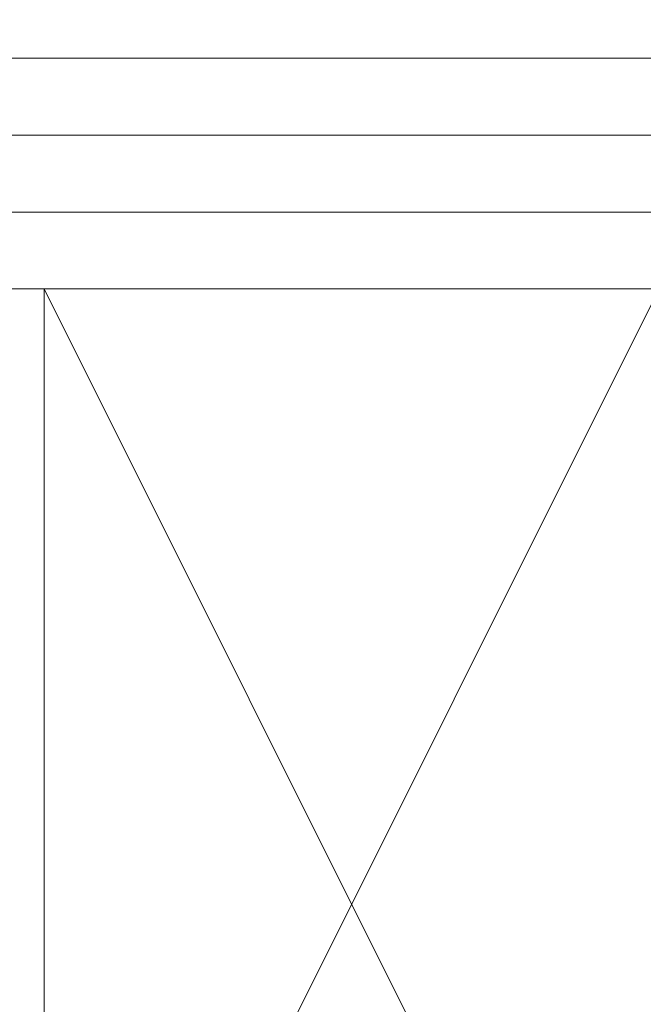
# Model space of a CAD drawing. Header units: inches. Extents: x -96941 to 10978768, y -673 to 1070890.
# Tile 62 of 256: x 56767.42 to 56775.53, y 3644.14 to 3656.94. Entities that reach past the tile are written whole.
import ezdxf

# ---------------------------------------------------------------- set-up
doc = ezdxf.new("R2010")
doc.units = ezdxf.units.IN
for name, color, linetype, lineweight in [('_MB_inne_0.15', 251, 'Continuous', 15), ('_MB_kreskowanie_szklo_0.09', 157, 'Continuous', 9), ('_MB_szklo_0.15', 142, 'Continuous', 15)]:
    doc.layers.add(name, color=color, linetype=linetype, lineweight=lineweight)

# ---------------------------------------------------------------- blocks, each defined once
blk = doc.blocks.new('*U555')
at = {"layer": '_MB_inne_0.15'}
blk.add_lwpolyline([(14, -6), (14, -22), (6, -22), (6, -6), (14, -6), (6, -22), (6, -6), (14, -22)], dxfattribs=at)
at = {"layer": '_MB_kreskowanie_szklo_0.09'}
for points in [[(0, -23), (60, -23)], [(0, -24), (60, -24)], [(0, -25), (60, -25)]]:
    blk.add_lwpolyline(points, dxfattribs=at)
at = {"layer": '_MB_szklo_0.15'}
blk.add_lwpolyline([(60, -22), (0, -22), (0, -26), (60, -26)], dxfattribs=at)

msp = doc.modelspace()

# ---------------------------------------------------------------- block references
at = {"color": 14, "true_color": 0xa30000, "rotation": 180}
msp.add_blockref('*U555', (56781.73482845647, 3631.444182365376), dxfattribs=at)

doc.saveas('drawing.dxf')
